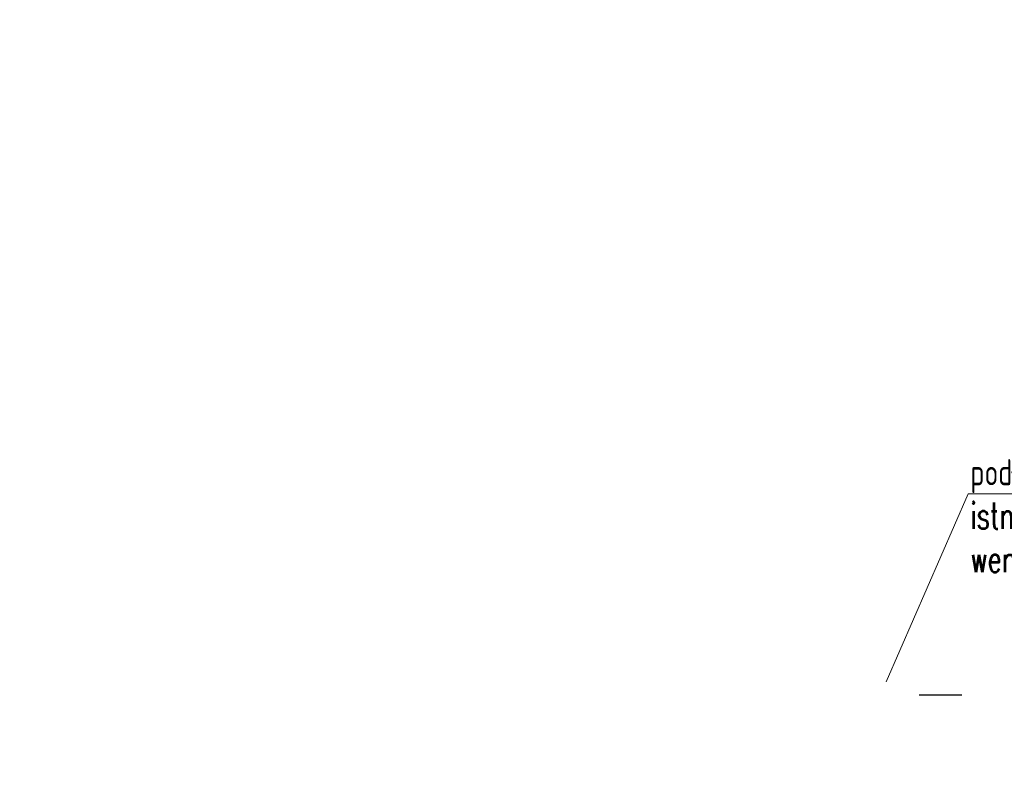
# Model space of a CAD drawing. Header units: centimetres. Extents: x -23924 to 38343, y -27758 to 22869.
# Tile 14 of 256: x -3517 to -2572, y -24406 to -23667. Entities that reach past the tile are written whole.
import ezdxf
from ezdxf import colors
from ezdxf.entities.mleader import LeaderData, LeaderLine
from ezdxf.math import Vec2, Vec3

# ---------------------------------------------------------------- set-up
doc = ezdxf.new("R2010")
doc.units = ezdxf.units.CM
doc.layers.add('FLUID-N1-100-DIM', color=7, linetype='Continuous')
doc.layers.add('IS-co-opis', color=7, linetype='Continuous', lineweight=20)
doc.styles.add('IS', font='simplex.shx', dxfattribs={"width": 0.7})

# ---------------------------------------------------------------- blocks, each defined once
blk = doc.blocks.new('_None')

msp = doc.modelspace()

# ---------------------------------------------------------------- linework, layer by layer
at = {"layer": 'FLUID-N1-100-DIM'}
msp.add_line((-2613, -24315.5), (-2654, -24315.5), dxfattribs=at)

# ---------------------------------------------------------------- leaders
at = {"layer": 'IS-co-opis'}
ml = msp.add_multileader_mtext('Standard', dxfattribs=at)
ml.set_content('podłączenie do istniejącej kratki wentylacyjnej', color=256, style='IS')
ml.set_leader_properties(color=256, linetype='ByLayer', lineweight=-1)
ml.set_arrow_properties(name='NONE')
ml.build(insert=Vec2(0, 0))
ml.multileader.update_dxf_attribs({"text_left_attachment_type": 6, "text_right_attachment_type": 6, "dogleg_length": 0, "arrow_head_size": 0})
ctx = ml.context
ctx.base_point, ctx.char_height, ctx.arrow_head_size, ctx.plane_origin = Vec3(-2606.94, -24122.44), 25, 0, Vec3(-2383.38, -24007.29)
ctx.left_attachment, ctx.right_attachment = 6, 6
notes = []
notes.append((ctx, [(0, (1, 1, 0), (-2606.94, -24122.44), (1, 0), 0, [(0, [(-2685.65, -24302.68)], 0, [])])]))
ctx.mtext.insert, ctx.mtext.width, ctx.mtext.flow_direction = Vec3(-2604.94, -24089.11), 251.8102, 5
for ctx, leaders in notes:
    for number, flags, end, landing, length, lines in leaders:
        leader = LeaderData()
        leader.index, (leader.has_last_leader_line, leader.has_dogleg_vector, leader.attachment_direction) = number, flags
        leader.last_leader_point, leader.dogleg_vector, leader.dogleg_length = Vec3(end), Vec3(landing), length
        for number, points, colour, breaks in lines:
            line = LeaderLine()
            line.index, line.vertices, line.color, line.breaks = number, Vec3.list(points), colors.encode_raw_color(colour), breaks
            leader.lines.append(line)
        ctx.leaders.append(leader)

doc.saveas('drawing.dxf')
